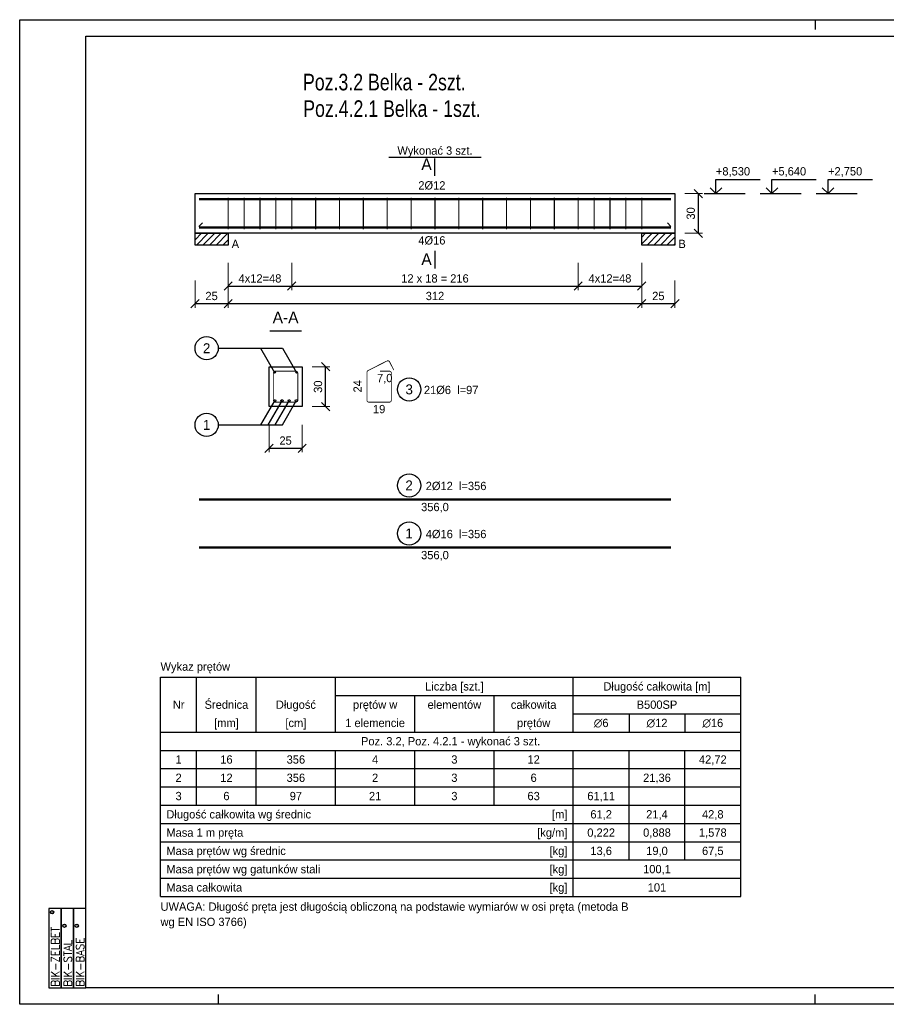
# Model space of a CAD drawing. Header units: millimetres. Extents: x -5773 to -2898, y -9833 to -1081.
# Tile 25 of 53: x -3948 to -3295, y -5863 to -5120. Entities that reach past the tile are written whole.
import ezdxf
from ezdxf.enums import TextEntityAlignment as Align

# ---------------------------------------------------------------- set-up
doc = ezdxf.new("R2010")
doc.units = ezdxf.units.MM
doc.header["$LTSCALE"] = 25
for name, color, linetype in [('BA_pdz', 2, 'Continuous'), ('BA_ram', 2, 'Continuous'), ('BA_txg', 3, 'Continuous')]:
    doc.layers.add(name, color=color, linetype=linetype)
doc.styles.add('BIKTC', font='bikromsw.shx', dxfattribs={"width": 0.85})
doc.styles.add('BIKTG', font='bikromsw.shx', dxfattribs={"width": 0.85})
doc.styles.add('BIKTS', font='bikromsw.shx', dxfattribs={"width": 0.85})
doc.styles.add('ROMANC', font='ROMANC.SHX', dxfattribs={"width": 0.9})
doc.styles.add('SPECBUD_TXT', font='txt')
doc.dimstyles.new('SPECBUD', dxfattribs={"dimscale": 25, "dimtxt": 0.25, "dimasz": 0.25, "dimexe": 0.125, "dimexo": 0.3, "dimgap": 0.1, "dimtad": 1, "dimdec": 0, "dimzin": 0, "dimtxsty": 'SPECBUD_TXT', "dimblk": 'OBLIQUE', "dimblk1": 'OBLIQUE', "dimblk2": 'OBLIQUE', "dimcen": 0.1, "dimclrt": 2, "dimadec": 0, "dimazin": 0, "dimtfac": 1, "dimtdec": 4, "dimtofl": 0, "dimtmove": 0, "dimatfit": 3, "dimfxl": 0.7, "dimfxlon": 1, "dimtolj": 1, "dimtzin": 0, "dimlwe": 0, "dimarcsym": 0})
pattern_1 = [(45, (-3824.8477, -5200.066), (2.5, -2.5), [])]

# ---------------------------------------------------------------- blocks, each defined once
blk = doc.blocks.new('_OBLIQUE')
at = {"color": 0, "lineweight": -2}
blk.add_line((-0.5, -0.5), (0.5, 0.5), dxfattribs=at)
blk = doc.blocks.new('*D405')
at = {"color": 0, "lineweight": 0, "ltscale": 125}
for p, q in [((-3446.51, -5251.4), (-3433.22, -5251.4)), ((-3446.51, -5281.4), (-3433.22, -5281.4))]:
    blk.add_line(p, q, dxfattribs=at)
at = {"color": 0, "lineweight": -2, "ltscale": 125}
blk.add_line((-3436.35, -5281.4), (-3436.35, -5251.4), dxfattribs=at)
at = {"layer": 'Defpoints', "color": 0}
for p in [(-3454.01, -5251.4), (-3436.35, -5251.4), (-3454.01, -5281.4)]:
    blk.add_point(p, dxfattribs=at)
at = {"color": 0, "lineweight": -2, "xscale": 6.25, "yscale": 6.25, "zscale": 6.25}
for p, rotation in [((-3436.35, -5251.4), 90), ((-3436.35, -5281.4), 270)]:
    blk.add_blockref('_OBLIQUE', p, dxfattribs=dict(at, rotation=rotation))
at = {"color": 2, "insert": (-3442.04, -5266.4), "char_height": 6.25, "attachment_point": 5, "rotation": 90, "style": 'SPECBUD_TXT'}
blk.add_mtext('\\A1;30', dxfattribs=at)
blk = doc.blocks.new('*D406')
at = {"color": 0, "lineweight": 0, "ltscale": 125}
for p, q in [((-3816.01, -5316.88), (-3816.01, -5337.5)), ((-3791.01, -5316.88), (-3791.01, -5337.5))]:
    blk.add_line(p, q, dxfattribs=at)
at = {"color": 0, "lineweight": -2, "ltscale": 125}
blk.add_line((-3816.01, -5334.38), (-3791.01, -5334.38), dxfattribs=at)
at = {"layer": 'Defpoints', "color": 0}
for p in [(-3816.01, -5281.4), (-3791.01, -5281.4), (-3791.01, -5334.38)]:
    blk.add_point(p, dxfattribs=at)
at = {"color": 0, "lineweight": -2, "xscale": 6.25, "yscale": 6.25, "zscale": 6.25, "rotation": 180}
blk.add_blockref('_OBLIQUE', (-3816.01, -5334.38), dxfattribs=at)
at = {"color": 0, "lineweight": -2, "xscale": 6.25, "yscale": 6.25, "zscale": 6.25}
blk.add_blockref('_OBLIQUE', (-3791.01, -5334.38), dxfattribs=at)
at = {"color": 2, "insert": (-3803.51, -5328.68), "char_height": 6.25, "attachment_point": 5, "style": 'SPECBUD_TXT'}
blk.add_mtext('\\A1;25', dxfattribs=at)
blk = doc.blocks.new('*D407')
at = {"color": 0, "lineweight": 0, "ltscale": 125}
for p, q in [((-3791.01, -5316.88), (-3791.01, -5337.5)), ((-3479.01, -5316.88), (-3479.01, -5337.5))]:
    blk.add_line(p, q, dxfattribs=at)
at = {"color": 0, "lineweight": -2, "ltscale": 125}
blk.add_line((-3791.01, -5334.38), (-3479.01, -5334.38), dxfattribs=at)
at = {"layer": 'Defpoints', "color": 0}
for p in [(-3791.01, -5281.4), (-3479.01, -5281.4), (-3479.01, -5334.38)]:
    blk.add_point(p, dxfattribs=at)
at = {"color": 0, "lineweight": -2, "xscale": 6.25, "yscale": 6.25, "zscale": 6.25, "rotation": 180}
blk.add_blockref('_OBLIQUE', (-3791.01, -5334.38), dxfattribs=at)
at = {"color": 0, "lineweight": -2, "xscale": 6.25, "yscale": 6.25, "zscale": 6.25}
blk.add_blockref('_OBLIQUE', (-3479.01, -5334.38), dxfattribs=at)
at = {"color": 2, "insert": (-3635.01, -5328.68), "char_height": 6.25, "attachment_point": 5, "style": 'SPECBUD_TXT'}
blk.add_mtext('\\A1;312', dxfattribs=at)
blk = doc.blocks.new('*D408')
at = {"color": 0, "lineweight": 0, "ltscale": 125}
for p, q in [((-3479.01, -5316.88), (-3479.01, -5337.5)), ((-3454.01, -5316.88), (-3454.01, -5337.5))]:
    blk.add_line(p, q, dxfattribs=at)
at = {"color": 0, "lineweight": -2, "ltscale": 125}
blk.add_line((-3479.01, -5334.38), (-3454.01, -5334.38), dxfattribs=at)
at = {"layer": 'Defpoints', "color": 0}
for p in [(-3479.01, -5281.4), (-3454.01, -5281.4), (-3454.01, -5334.38)]:
    blk.add_point(p, dxfattribs=at)
at = {"color": 0, "lineweight": -2, "xscale": 6.25, "yscale": 6.25, "zscale": 6.25, "rotation": 180}
blk.add_blockref('_OBLIQUE', (-3479.01, -5334.38), dxfattribs=at)
at = {"color": 0, "lineweight": -2, "xscale": 6.25, "yscale": 6.25, "zscale": 6.25}
blk.add_blockref('_OBLIQUE', (-3454.01, -5334.38), dxfattribs=at)
at = {"color": 2, "insert": (-3466.51, -5328.68), "char_height": 6.25, "attachment_point": 5, "style": 'SPECBUD_TXT'}
blk.add_mtext('\\A1;25', dxfattribs=at)
blk = doc.blocks.new('*D409')
at = {"color": 0, "lineweight": 0, "ltscale": 125}
for p, q in [((-3791.01, -5303.64), (-3791.01, -5324.26)), ((-3743.01, -5303.64), (-3743.01, -5324.26))]:
    blk.add_line(p, q, dxfattribs=at)
at = {"color": 0, "lineweight": -2, "ltscale": 125}
blk.add_line((-3791.01, -5321.14), (-3743.01, -5321.14), dxfattribs=at)
at = {"layer": 'Defpoints', "color": 0}
for p in [(-3791.01, -5281.4), (-3743.01, -5281.4), (-3743.01, -5321.14)]:
    blk.add_point(p, dxfattribs=at)
at = {"color": 0, "lineweight": -2, "xscale": 6.25, "yscale": 6.25, "zscale": 6.25, "rotation": 180}
blk.add_blockref('_OBLIQUE', (-3791.01, -5321.14), dxfattribs=at)
at = {"color": 0, "lineweight": -2, "xscale": 6.25, "yscale": 6.25, "zscale": 6.25}
blk.add_blockref('_OBLIQUE', (-3743.01, -5321.14), dxfattribs=at)
at = {"color": 2, "insert": (-3767.01, -5315.44), "char_height": 6.25, "attachment_point": 5, "style": 'SPECBUD_TXT'}
blk.add_mtext('\\A1;4x12=48', dxfattribs=at)
blk = doc.blocks.new('*D410')
at = {"color": 0, "lineweight": 0, "ltscale": 125}
for p, q in [((-3527.01, -5303.64), (-3527.01, -5324.26)), ((-3479.01, -5303.64), (-3479.01, -5324.26))]:
    blk.add_line(p, q, dxfattribs=at)
at = {"color": 0, "lineweight": -2, "ltscale": 125}
blk.add_line((-3527.01, -5321.14), (-3479.01, -5321.14), dxfattribs=at)
at = {"layer": 'Defpoints', "color": 0}
for p in [(-3527.01, -5281.4), (-3479.01, -5281.4), (-3479.01, -5321.14)]:
    blk.add_point(p, dxfattribs=at)
at = {"color": 0, "lineweight": -2, "xscale": 6.25, "yscale": 6.25, "zscale": 6.25, "rotation": 180}
blk.add_blockref('_OBLIQUE', (-3527.01, -5321.14), dxfattribs=at)
at = {"color": 0, "lineweight": -2, "xscale": 6.25, "yscale": 6.25, "zscale": 6.25}
blk.add_blockref('_OBLIQUE', (-3479.01, -5321.14), dxfattribs=at)
at = {"color": 2, "insert": (-3503.01, -5315.44), "char_height": 6.25, "attachment_point": 5, "style": 'SPECBUD_TXT'}
blk.add_mtext('\\A1;4x12=48', dxfattribs=at)
blk = doc.blocks.new('*D411')
at = {"color": 0, "lineweight": 0, "ltscale": 125}
for p, q in [((-3743.01, -5303.64), (-3743.01, -5324.26)), ((-3527.01, -5303.64), (-3527.01, -5324.26))]:
    blk.add_line(p, q, dxfattribs=at)
at = {"color": 0, "lineweight": -2, "ltscale": 125}
blk.add_line((-3743.01, -5321.14), (-3527.01, -5321.14), dxfattribs=at)
at = {"layer": 'Defpoints', "color": 0}
for p in [(-3743.01, -5281.4), (-3527.01, -5281.4), (-3527.01, -5321.14)]:
    blk.add_point(p, dxfattribs=at)
at = {"color": 0, "lineweight": -2, "xscale": 6.25, "yscale": 6.25, "zscale": 6.25, "rotation": 180}
blk.add_blockref('_OBLIQUE', (-3743.01, -5321.14), dxfattribs=at)
at = {"color": 0, "lineweight": -2, "xscale": 6.25, "yscale": 6.25, "zscale": 6.25}
blk.add_blockref('_OBLIQUE', (-3527.01, -5321.14), dxfattribs=at)
at = {"color": 2, "insert": (-3635.01, -5315.44), "char_height": 6.25, "attachment_point": 5, "style": 'SPECBUD_TXT'}
blk.add_mtext('\\A1;12 x 18 = 216', dxfattribs=at)
blk = doc.blocks.new('*D412')
at = {"color": 0, "lineweight": 0, "ltscale": 125}
for p, q in [((-3727.69, -5382.04), (-3714.4, -5382.04)), ((-3727.69, -5412.04), (-3714.4, -5412.04))]:
    blk.add_line(p, q, dxfattribs=at)
at = {"color": 0, "lineweight": -2, "ltscale": 125}
blk.add_line((-3717.53, -5412.04), (-3717.53, -5382.04), dxfattribs=at)
at = {"layer": 'Defpoints', "color": 0}
for p in [(-3735.19, -5382.04), (-3717.53, -5382.04), (-3735.19, -5412.04)]:
    blk.add_point(p, dxfattribs=at)
at = {"color": 0, "lineweight": -2, "xscale": 6.25, "yscale": 6.25, "zscale": 6.25}
for p, rotation in [((-3717.53, -5382.04), 90), ((-3717.53, -5412.04), 270)]:
    blk.add_blockref('_OBLIQUE', p, dxfattribs=dict(at, rotation=rotation))
at = {"color": 2, "insert": (-3723.22, -5397.04), "char_height": 6.25, "attachment_point": 5, "rotation": 90, "style": 'SPECBUD_TXT'}
blk.add_mtext('\\A1;30', dxfattribs=at)
blk = doc.blocks.new('*D413')
at = {"color": 0, "lineweight": 0, "ltscale": 125}
for p, q in [((-3760.19, -5425.93), (-3760.19, -5446.55)), ((-3735.19, -5425.93), (-3735.19, -5446.55))]:
    blk.add_line(p, q, dxfattribs=at)
at = {"color": 0, "lineweight": -2, "ltscale": 125}
blk.add_line((-3760.19, -5443.43), (-3735.19, -5443.43), dxfattribs=at)
at = {"layer": 'Defpoints', "color": 0}
for p in [(-3760.19, -5412.04), (-3735.19, -5412.04), (-3735.19, -5443.43)]:
    blk.add_point(p, dxfattribs=at)
at = {"color": 0, "lineweight": -2, "xscale": 6.25, "yscale": 6.25, "zscale": 6.25, "rotation": 180}
blk.add_blockref('_OBLIQUE', (-3760.19, -5443.43), dxfattribs=at)
at = {"color": 0, "lineweight": -2, "xscale": 6.25, "yscale": 6.25, "zscale": 6.25}
blk.add_blockref('_OBLIQUE', (-3735.19, -5443.43), dxfattribs=at)
at = {"color": 2, "insert": (-3747.69, -5437.73), "char_height": 6.25, "attachment_point": 5, "style": 'SPECBUD_TXT'}
blk.add_mtext('\\A1;25', dxfattribs=at)
blk = doc.blocks.new('BBB')
for points in [[(2.391, 0.747), (2.391, 1.121), (0, 1.121), (0, 0.747)], [(2.391, 0.374), (2.391, 0.747), (0, 0.747), (0, 0.374)], [(2.391, 0), (2.391, 0.374), (0, 0.374), (0, 0)]]:
    blk.add_lwpolyline(points, close=True)
for centre in [(2.277, 1.024), (1.871, 0.65), (1.871, 0.277)]:
    blk.add_circle(centre, 0.0493)
at = {"style": 'ROMANC', "width": 0.9}
for s, p in [('BIK-ZELBET', (0.032, 0.798)), ('BIK-STAL', (0.032, 0.424)), ('BIK-BASE', (0.032, 0.051))]:
    blk.add_text(s, height=0.2488, dxfattribs=at).set_placement(p)
at = {"style": 'BIKTS', "width": 0.85}
for p in [(2.277, 1.024), (1.871, 0.65), (1.871, 0.277)]:
    blk.add_text('R', height=0.0573, dxfattribs=at).set_placement(p, align=Align.MIDDLE_CENTER)
blk = doc.blocks.new('biketyk')
at = {"xscale": 10, "yscale": 10, "zscale": 10, "rotation": 90}
blk.add_blockref('BBB', (0, 0), dxfattribs=at)
at = {"style": 'BIKTC', "width": 0.8}
for tag, p in [('KOMENTARZ', (-0.98, 25.57)), ('RYSUNEK', (-8.46, 25.57)), ('DATA', (-4.72, 25.57))]:
    blk.add_attdef(tag, p, '', height=2, rotation=90, dxfattribs=at)

msp = doc.modelspace()

# ---------------------------------------------------------------- hatches: boundary and pattern name
at = {"ltscale": 125}
h = msp.add_hatch(dxfattribs=at)
h.set_pattern_fill('ANSI31', color=256, scale=2.5, style=0)
h.set_pattern_definition(pattern_1)
h.paths.add_polyline_path([(-3816.01, -5290.23), (-3816.01, -5281.4), (-3791.01, -5281.4), (-3791.01, -5290.23), (-3816.01, -5290.23)], is_closed=False)
h = msp.add_hatch(dxfattribs=at)
h.set_pattern_fill('ANSI31', color=256, scale=2.5, style=0)
h.set_pattern_definition(pattern_1)
h.paths.add_polyline_path([(-3479.01, -5290.23), (-3479.01, -5281.4), (-3454.01, -5281.4), (-3454.01, -5290.23), (-3479.01, -5290.23)], is_closed=False)

# ---------------------------------------------------------------- linework, layer by layer
at = {"color": 1, "linetype": 'Continuous', "ltscale": 125}
for p, q in [((-3669.82, -5224), (-3600.19, -5224)), ((-3635.01, -5238.15), (-3635.01, -5224.9)), ((-3431.93, -5251.4), (-3401.02, -5251.4)), ((-3389.64, -5251.4), (-3358.73, -5251.4)), ((-3347.35, -5251.4), (-3316.44, -5251.4)), ((-3813.01, -5276.2), (-3810.36, -5273.55)), ((-3813.01, -5276.2), (-3810.36, -5273.55)), ((-3813.01, -5276.2), (-3810.36, -5273.55)), ((-3813.01, -5276.2), (-3810.36, -5273.55)), ((-3457.01, -5276.2), (-3459.66, -5273.55)), ((-3457.01, -5276.2), (-3459.66, -5273.55)), ((-3457.01, -5276.2), (-3459.66, -5273.55)), ((-3457.01, -5276.2), (-3459.66, -5273.55)), ((-3635.01, -5294.65), (-3635.01, -5307.9)), ((-3759.66, -5354.86), (-3735.71, -5354.86)), ((-3814.77, -5657.51), (-3814.77, -5616.17)), ((-3769.82, -5657.51), (-3769.82, -5616.17)), ((-3710.04, -5657.51), (-3710.04, -5616.17)), ((-3530.7, -5657.51), (-3530.7, -5616.17)), ((-3710.04, -5629.95), (-3404.4, -5629.95)), ((-3650.26, -5657.51), (-3650.26, -5629.95)), ((-3590.48, -5657.51), (-3590.48, -5629.95)), ((-3530.7, -5643.73), (-3404.4, -5643.73)), ((-3488.6, -5643.73), (-3488.6, -5657.51)), ((-3446.5, -5643.73), (-3446.5, -5657.51)), ((-3842.03, -5671.29), (-3404.4, -5671.29)), ((-3814.77, -5712.63), (-3814.77, -5671.29)), ((-3769.82, -5712.63), (-3769.82, -5671.29)), ((-3710.04, -5712.63), (-3710.04, -5671.29)), ((-3650.26, -5712.63), (-3650.26, -5671.29)), ((-3590.48, -5712.63), (-3590.48, -5671.29)), ((-3530.7, -5781.53), (-3530.7, -5671.29)), ((-3488.6, -5753.97), (-3488.6, -5671.29)), ((-3446.5, -5753.97), (-3446.5, -5671.29)), ((-3842.03, -5685.07), (-3404.4, -5685.07)), ((-3842.03, -5698.85), (-3404.4, -5698.85)), ((-3842.03, -5726.41), (-3404.4, -5726.41)), ((-3842.03, -5740.19), (-3404.4, -5740.19)), ((-3842.03, -5753.97), (-3404.4, -5753.97)), ((-3842.03, -5767.75), (-3404.4, -5767.75))]:
    msp.add_line(p, q, dxfattribs=at)
at = {"color": 2, "linetype": 'Continuous', "ltscale": 125}
for p, q in [((-3842.03, -5616.17), (-3404.4, -5616.17)), ((-3842.03, -5781.53), (-3842.03, -5616.17)), ((-3404.4, -5781.53), (-3404.4, -5616.17)), ((-3842.03, -5657.51), (-3404.4, -5657.51)), ((-3842.03, -5712.63), (-3404.4, -5712.63)), ((-3842.03, -5781.53), (-3404.4, -5781.53))]:
    msp.add_line(p, q, dxfattribs=at)
at = {"color": 1, "linetype": 'Continuous', "ltscale": 125}
for points in [[(-3427.52, -5246.98), (-3423.1, -5251.4), (-3418.68, -5246.98), (-3423.1, -5251.4), (-3423.1, -5240.8), (-3389.64, -5240.8)], [(-3385.23, -5246.98), (-3380.81, -5251.4), (-3376.39, -5246.98), (-3380.81, -5251.4), (-3380.81, -5240.8), (-3347.35, -5240.8)], [(-3342.94, -5246.98), (-3338.52, -5251.4), (-3334.1, -5246.98), (-3338.52, -5251.4), (-3338.52, -5240.8), (-3305.06, -5240.8)], [(-3816.01, -5290.23), (-3816.01, -5281.4), (-3791.01, -5281.4), (-3791.01, -5290.23)], [(-3479.01, -5290.23), (-3479.01, -5281.4), (-3454.01, -5281.4), (-3454.01, -5290.23)], [(-3798.49, -5368.04), (-3749.9, -5368.04), (-3739.39, -5386.24)], [(-3798.49, -5368.04), (-3766.5, -5368.04), (-3755.99, -5386.24)], [(-3798.49, -5425.84), (-3766.3, -5425.84), (-3755.79, -5407.64)], [(-3798.49, -5425.84), (-3750.1, -5425.84), (-3739.59, -5407.64)], [(-3798.49, -5425.84), (-3760.9, -5425.84), (-3750.39, -5407.64)], [(-3798.49, -5425.84), (-3755.5, -5425.84), (-3744.99, -5407.64)]]:
    msp.add_lwpolyline(points, dxfattribs=at)
at = {"color": 2, "linetype": 'Continuous', "ltscale": 125}
for points in [[(-3816.01, -5251.4), (-3454.01, -5251.4), (-3454.01, -5281.4), (-3816.01, -5281.4), (-3816.01, -5251.4)], [(-3760.19, -5382.04), (-3760.19, -5382.04), (-3760.19, -5382.04), (-3735.19, -5382.04), (-3735.19, -5382.04), (-3735.19, -5382.04), (-3735.19, -5382.04), (-3735.19, -5382.04), (-3735.19, -5412.04), (-3735.19, -5412.04), (-3760.19, -5412.04), (-3760.19, -5412.04), (-3760.19, -5382.04), (-3760.19, -5382.04), (-3760.19, -5382.04)]]:
    msp.add_lwpolyline(points, dxfattribs=at)
at = {"color": 3, "linetype": 'Continuous', "ltscale": 125}
for points, const_width in [([(-3457.01, -5255.6), (-3457.01, -5255.6), (-3457.01, -5255.6), (-3457.01, -5255.6), (-3457.01, -5255.6), (-3457.01, -5255.6), (-3813.01, -5255.6), (-3813.01, -5255.6), (-3813.01, -5255.6), (-3813.01, -5255.6), (-3813.01, -5255.6), (-3813.01, -5255.6)], 1.77), ([(-3457.01, -5255.6), (-3457.01, -5255.6), (-3457.01, -5255.6), (-3457.01, -5255.6), (-3457.01, -5255.6), (-3457.01, -5255.6), (-3813.01, -5255.6), (-3813.01, -5255.6), (-3813.01, -5255.6), (-3813.01, -5255.6), (-3813.01, -5255.6), (-3813.01, -5255.6)], 1.77), ([(-3791.01, -5278.4), (-3791.01, -5254.4)], 0.83), ([(-3779.01, -5278.4), (-3779.01, -5254.4)], 0.83), ([(-3767.01, -5278.4), (-3767.01, -5254.4)], 0.83), ([(-3755.01, -5278.4), (-3755.01, -5254.4)], 0.83), ([(-3743.01, -5278.4), (-3743.01, -5254.4)], 0.83), ([(-3743.01, -5278.4), (-3743.01, -5254.4)], 0.83), ([(-3725.01, -5278.4), (-3725.01, -5254.4)], 0.83), ([(-3707.01, -5278.4), (-3707.01, -5254.4)], 0.83), ([(-3689.01, -5278.4), (-3689.01, -5254.4)], 0.83), ([(-3671.01, -5278.4), (-3671.01, -5254.4)], 0.83), ([(-3653.01, -5278.4), (-3653.01, -5254.4)], 0.83), ([(-3635.01, -5278.4), (-3635.01, -5254.4)], 0.83), ([(-3617.01, -5278.4), (-3617.01, -5254.4)], 0.83), ([(-3599.01, -5278.4), (-3599.01, -5254.4)], 0.83), ([(-3581.01, -5278.4), (-3581.01, -5254.4)], 0.83), ([(-3563.01, -5278.4), (-3563.01, -5254.4)], 0.83), ([(-3545.01, -5278.4), (-3545.01, -5254.4)], 0.83), ([(-3527.01, -5278.4), (-3527.01, -5254.4)], 0.83), ([(-3527.01, -5278.4), (-3527.01, -5254.4)], 0.83), ([(-3515.01, -5278.4), (-3515.01, -5254.4)], 0.83), ([(-3503.01, -5278.4), (-3503.01, -5254.4)], 0.83), ([(-3491.01, -5278.4), (-3491.01, -5254.4)], 0.83), ([(-3479.01, -5278.4), (-3479.01, -5254.4)], 0.83), ([(-3457.01, -5277), (-3457.01, -5277), (-3457.01, -5277), (-3457.01, -5277), (-3457.01, -5277), (-3457.01, -5277), (-3813.01, -5277), (-3813.01, -5277), (-3813.01, -5277), (-3813.01, -5277), (-3813.01, -5277), (-3813.01, -5277)], 1.77), ([(-3457.01, -5277), (-3457.01, -5277), (-3457.01, -5277), (-3457.01, -5277), (-3457.01, -5277), (-3457.01, -5277), (-3813.01, -5277), (-3813.01, -5277), (-3813.01, -5277), (-3813.01, -5277), (-3813.01, -5277), (-3813.01, -5277)], 1.77), ([(-3457.01, -5277), (-3457.01, -5277), (-3457.01, -5277), (-3457.01, -5277), (-3457.01, -5277), (-3457.01, -5277), (-3813.01, -5277), (-3813.01, -5277), (-3813.01, -5277), (-3813.01, -5277), (-3813.01, -5277), (-3813.01, -5277)], 1.77), ([(-3457.01, -5277), (-3457.01, -5277), (-3457.01, -5277), (-3457.01, -5277), (-3457.01, -5277), (-3457.01, -5277), (-3813.01, -5277), (-3813.01, -5277), (-3813.01, -5277), (-3813.01, -5277), (-3813.01, -5277), (-3813.01, -5277)], 1.77), ([(-3457.01, -5482.01), (-3457.01, -5482.01), (-3457.01, -5482.01), (-3457.01, -5482.01), (-3457.01, -5482.01), (-3457.01, -5482.01), (-3813.01, -5482.01), (-3813.01, -5482.01), (-3813.01, -5482.01), (-3813.01, -5482.01), (-3813.01, -5482.01), (-3813.01, -5482.01)], 1.77), ([(-3457.01, -5518.27), (-3457.01, -5518.27), (-3457.01, -5518.27), (-3457.01, -5518.27), (-3457.01, -5518.27), (-3457.01, -5518.27), (-3813.01, -5518.27), (-3813.01, -5518.27), (-3813.01, -5518.27), (-3813.01, -5518.27), (-3813.01, -5518.27), (-3813.01, -5518.27)], 1.77)]:
    msp.add_lwpolyline(points, dxfattribs=dict(at, const_width=const_width))
at = {"color": 7, "linetype": 'Continuous', "ltscale": 125}
for points in [[(-3816.01, -5290.23), (-3816.01, -5281.4), (-3791.01, -5281.4), (-3791.01, -5290.23)], [(-3479.01, -5290.23), (-3479.01, -5281.4), (-3454.01, -5281.4), (-3454.01, -5290.23)]]:
    msp.add_lwpolyline(points, close=True, dxfattribs=at)
at = {"color": 3, "linetype": 'Continuous', "ltscale": 125, "const_width": 0.6}
for points in [[(-3676.42, -5385.34), (-3669.42, -5385.34, -0.414214), (-3667.92, -5386.84), (-3667.92, -5407.24, -0.414214), (-3669.42, -5408.74), (-3684.82, -5408.74, -0.414214), (-3686.32, -5407.24), (-3686.32, -5386.26, -0.282114), (-3685.49, -5384.91), (-3671.26, -5377.67, -0.409881), (-3669.24, -5378.32), (-3666.07, -5384.56)], [(-3746.99, -5385.34), (-3739.99, -5385.34, -0.414214), (-3738.49, -5386.84), (-3738.49, -5407.24, -0.414214), (-3739.99, -5408.74), (-3755.39, -5408.74, -0.414214), (-3756.89, -5407.24), (-3756.89, -5386.84, -0.414214), (-3755.39, -5385.34), (-3739.99, -5385.34, -0.414214), (-3738.49, -5386.84), (-3738.49, -5393.84)]]:
    msp.add_lwpolyline(points, format="xyb", dxfattribs=at)
at = {"color": 1, "linetype": 'Continuous', "ltscale": 125}
for centre in [(-3807.25, -5368.04), (-3654.44, -5399.1), (-3807.25, -5425.84), (-3654.55, -5471.49), (-3654.55, -5507.75)]:
    msp.add_circle(centre, 8.76, dxfattribs=at)
at = {"color": 3, "linetype": 'Continuous', "ltscale": 125}
for centre, radius in [((-3755.99, -5386.24), 0.6), ((-3739.39, -5386.24), 0.6), ((-3755.79, -5407.64), 0.8), ((-3750.39, -5407.64), 0.8), ((-3744.99, -5407.64), 0.8), ((-3739.59, -5407.64), 0.8)]:
    msp.add_circle(centre, radius, dxfattribs=at)
at = {"layer": 'BA_pdz', "color": 1}
for p, q in [((-3948.26, -5120.3), (-3898.26, -5120.3)), ((-3348.26, -5120.3), (-3348.26, -5127.8)), ((-3798.26, -5862.8), (-3798.26, -5855.3)), ((-3348.26, -5862.8), (-3348.26, -5855.3))]:
    msp.add_line(p, q, dxfattribs=at)
at = {"layer": 'BA_ram', "color": 1}
msp.add_lwpolyline([(-3948.26, -5862.8), (-3948.26, -5120.3), (-2898.26, -5120.3), (-2898.26, -5862.8)], close=True, dxfattribs=at)
at = {"layer": 'BA_ram'}
msp.add_lwpolyline([(-3898.26, -5850.3), (-3898.26, -5132.8), (-2910.76, -5132.8), (-2910.76, -5850.3)], close=True, dxfattribs=at)

# ---------------------------------------------------------------- block references
at = {"layer": 'BA_ram', "xscale": 2.5, "yscale": 2.5, "zscale": 2.5}
msp.add_blockref('biketyk', (-3898.26, -5850.3), dxfattribs=at)

# ---------------------------------------------------------------- texts
at = {"color": 2, "ltscale": 125, "style": 'SPECBUD_TXT'}
for s, height, p in [('Wykonać 3 szt.', 6.25, (-3635.01, -5224)), ('A-A', 8.75, (-3747.69, -5351.81))]:
    msp.add_text(s, height=height, dxfattribs=at).set_placement(p, align=Align.BOTTOM_CENTER)
msp.add_text('A', height=8.75, dxfattribs=at).set_placement((-3637.48, -5224.9), align=Align.TOP_RIGHT)
for s, p in [('+8,530', (-3423.1, -5231.5)), ('+5,640', (-3380.81, -5231.5)), ('+2,750', (-3338.52, -5231.5)), ('2Ø12', (-3647.57, -5242.1)), ('A', (-3788.36, -5286.23)), ('4Ø16', (-3647.57, -5283.58)), ('B', (-3451.36, -5286.23)), (' 21Ø6  l=97', (-3645.68, -5396.38)), ('UWAGA: Długość pręta jest długością obliczoną na podstawie wymiarów w osi pręta (metoda B ', (-3842.03, -5786.01)), ('wg EN ISO 3766)', (-3842.03, -5797.49))]:
    msp.add_text(s, height=6.25, dxfattribs=at).set_placement(p, align=Align.TOP_LEFT)
msp.add_text('A', height=8.75, dxfattribs=at).set_placement((-3637.48, -5307.9), align=Align.BOTTOM_RIGHT)
for s, height, p in [('2', 7.5, (-3807.25, -5368.04)), ('3', 7.5, (-3654.44, -5399.1)), ('1', 7.5, (-3807.25, -5425.84)), ('2', 7.5, (-3654.55, -5471.49)), ('1', 7.5, (-3654.55, -5507.75)), ('Liczba [szt.]', 6.25, (-3620.37, -5623.06)), ('Długość całkowita [m]', 6.25, (-3467.55, -5623.06)), ('Nr', 6.25, (-3828.4, -5636.84)), ('Średnica', 6.25, (-3792.3, -5636.84)), ('Długość', 6.25, (-3739.93, -5636.84)), ('prętów w', 6.25, (-3680.15, -5636.84)), ('elementów', 6.25, (-3620.37, -5636.84)), ('całkowita', 6.25, (-3560.59, -5636.84)), ('B500SP', 6.25, (-3467.55, -5636.84)), ('[mm]', 6.25, (-3792.3, -5650.62)), ('[cm]', 6.25, (-3739.93, -5650.62)), ('1 elemencie', 6.25, (-3680.15, -5650.62)), ('prętów', 6.25, (-3560.59, -5650.62)), ('∅6', 6.25, (-3509.65, -5650.62)), ('∅12', 6.25, (-3467.55, -5650.62)), ('∅16', 6.25, (-3425.45, -5650.62)), ('Poz. 3.2, Poz. 4.2.1 - wykonać 3 szt.', 6.25, (-3623.22, -5664.4)), ('1', 6.25, (-3828.4, -5678.18)), ('16', 6.25, (-3792.3, -5678.18)), ('356', 6.25, (-3739.93, -5678.18)), ('4', 6.25, (-3680.15, -5678.18)), ('3', 6.25, (-3620.37, -5678.18)), ('12', 6.25, (-3560.59, -5678.18)), ('42,72', 6.25, (-3425.45, -5678.18)), ('2', 6.25, (-3828.4, -5691.96)), ('12', 6.25, (-3792.3, -5691.96)), ('356', 6.25, (-3739.93, -5691.96)), ('2', 6.25, (-3680.15, -5691.96)), ('3', 6.25, (-3620.37, -5691.96)), ('6', 6.25, (-3560.59, -5691.96)), ('21,36', 6.25, (-3467.55, -5691.96)), ('3', 6.25, (-3828.4, -5705.74)), ('6', 6.25, (-3792.3, -5705.74)), ('97', 6.25, (-3739.93, -5705.74)), ('21', 6.25, (-3680.15, -5705.74)), ('3', 6.25, (-3620.37, -5705.74)), ('63', 6.25, (-3560.59, -5705.74)), ('61,11', 6.25, (-3509.65, -5705.74)), ('61,2', 6.25, (-3509.65, -5719.52)), ('21,4', 6.25, (-3467.55, -5719.52)), ('42,8', 6.25, (-3425.45, -5719.52)), ('0,222', 6.25, (-3509.65, -5733.3)), ('0,888', 6.25, (-3467.55, -5733.3)), ('1,578', 6.25, (-3425.45, -5733.3)), ('13,6', 6.25, (-3509.65, -5747.08)), ('19,0', 6.25, (-3467.55, -5747.08)), ('67,5', 6.25, (-3425.45, -5747.08)), ('100,1', 6.25, (-3467.55, -5760.86)), ('101', 6.25, (-3467.55, -5774.64))]:
    msp.add_text(s, height=height, dxfattribs=at).set_placement(p, align=Align.MIDDLE_CENTER)
for s, p in [('7,0', (-3672.92, -5387.41)), ('19', (-3677.12, -5410.81)), (' 2Ø12  l=356', (-3620.25, -5468.77)), ('356,0', (-3635.01, -5484.66)), (' 4Ø16  l=356', (-3620.25, -5505.03)), ('356,0', (-3635.01, -5520.92))]:
    msp.add_text(s, height=6.25, dxfattribs=at).set_placement(p, align=Align.TOP_CENTER)
msp.add_text('24', height=6.25, rotation=90, dxfattribs=at).set_placement((-3688.39, -5396.75), align=Align.BOTTOM_CENTER)
for s, p in [('Wykaz prętów', (-3842.03, -5608.13)), ('Długość całkowita wg średnic', (-3837.61, -5719.52)), ('Masa 1 m pręta', (-3837.61, -5733.3)), ('Masa prętów wg średnic', (-3837.61, -5747.08)), ('Masa prętów wg gatunków stali', (-3837.61, -5760.86)), ('Masa całkowita', (-3837.61, -5774.64))]:
    msp.add_text(s, height=6.25, dxfattribs=at).set_placement(p, align=Align.MIDDLE_LEFT)
for s, p in [('[m]', (-3535.12, -5719.52)), ('[kg/m]', (-3535.12, -5733.3)), ('[kg]', (-3535.12, -5747.08)), ('[kg]', (-3535.12, -5760.86)), ('[kg]', (-3535.12, -5774.64))]:
    msp.add_text(s, height=6.25, dxfattribs=at).set_placement(p, align=Align.MIDDLE_RIGHT)
at = {"layer": 'BA_txg', "style": 'BIKTG', "width": 0.8}
for s, p in [('Poz.3.2 Belka - 2szt.', (-3734.57, -5173.6)), ('Poz.4.2.1 Belka - 1szt.', (-3734.38, -5193.6))]:
    msp.add_text(s, height=12.5, dxfattribs=at).set_placement(p)

# ---------------------------------------------------------------- dimensions: what is measured, and where the dimension line sits
at = {"color": 1, "ltscale": 125}
for base, p1, p2, picture, middle in [((-3436.35, -5251.4), (-3454.01, -5281.4), (-3454.01, -5251.4), '*D405', (-3442.04, -5266.4)), ((-3717.53, -5382.04), (-3735.19, -5412.04), (-3735.19, -5382.04), '*D412', (-3723.22, -5397.04))]:
    dim = msp.add_linear_dim(base=base, p1=p1, p2=p2, angle=90, dimstyle='SPECBUD', override={"dimblk1": 'OBLIQUE', "dimblk2": 'OBLIQUE', "dimsah": 1}, dxfattribs=at)
    dim.commit()
    dim.dimension.update_dxf_attribs({"geometry": picture, "text_midpoint": middle})
for base, p1, p2, picture, middle in [((-3791.01, -5334.38), (-3816.01, -5281.4), (-3791.01, -5281.4), '*D406', (-3803.51, -5328.68)), ((-3479.01, -5334.38), (-3791.01, -5281.4), (-3479.01, -5281.4), '*D407', (-3635.01, -5328.68)), ((-3454.01, -5334.38), (-3479.01, -5281.4), (-3454.01, -5281.4), '*D408', (-3466.51, -5328.68)), ((-3735.19, -5443.43), (-3760.19, -5412.04), (-3735.19, -5412.04), '*D413', (-3747.69, -5437.73))]:
    dim = msp.add_linear_dim(base=base, p1=p1, p2=p2, dimstyle='SPECBUD', override={"dimblk1": 'OBLIQUE', "dimblk2": 'OBLIQUE', "dimsah": 1}, dxfattribs=at)
    dim.commit()
    dim.dimension.update_dxf_attribs({"geometry": picture, "text_midpoint": middle})
for base, p1, p2, text, picture, middle in [((-3743.01, -5321.14), (-3791.01, -5281.4), (-3743.01, -5281.4), '4x12=48', '*D409', (-3767.01, -5315.44)), ((-3527.01, -5321.14), (-3743.01, -5281.4), (-3527.01, -5281.4), '12 x 18 = 216', '*D411', (-3635.01, -5315.44)), ((-3479.01, -5321.14), (-3527.01, -5281.4), (-3479.01, -5281.4), '4x12=48', '*D410', (-3503.01, -5315.44))]:
    dim = msp.add_linear_dim(base=base, p1=p1, p2=p2, text=text, dimstyle='SPECBUD', override={"dimblk1": 'OBLIQUE', "dimblk2": 'OBLIQUE', "dimsah": 1}, dxfattribs=at)
    dim.commit()
    dim.dimension.update_dxf_attribs({"geometry": picture, "text_midpoint": middle})

doc.saveas('drawing.dxf')
